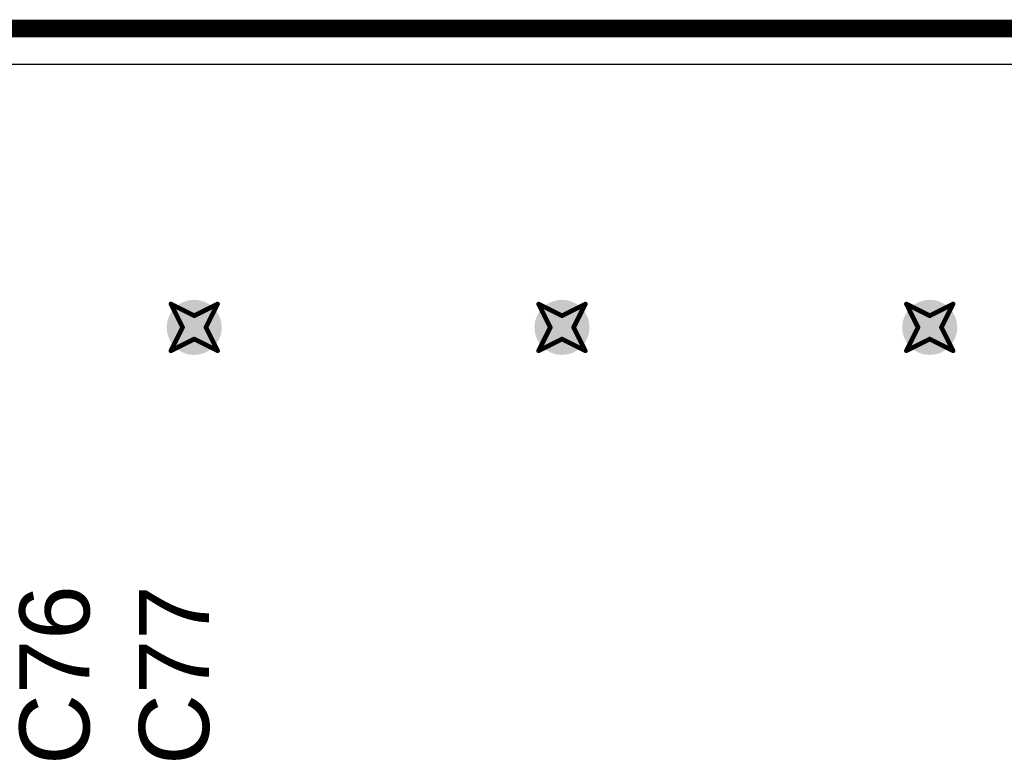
# Model space of a CAD drawing. Header units: inches. Extents: x -0.03 to 9.71, y 0 to 4.44.
# Tile 112 of 118: x 3.43 to 3.85, y 2.24 to 2.55. Entities that reach past the tile are written whole.
import ezdxf

# ---------------------------------------------------------------- set-up
doc = ezdxf.new("R2010")
doc.units = ezdxf.units.IN
doc.header["$MEASUREMENT"] = 0
for name, color, linetype in [('Board Outline', 216, 'Continuous'), ('Bottom Layer', 5, 'Continuous'), ('Drill Drawing', 1, 'Continuous'), ('Layer 1', 16, 'Continuous'), ('Layer 2', 76, 'Continuous'), ('Top Layer', 1, 'Continuous'), ('Top Overlay', 2, 'Continuous'), ('Via Holes', 16, 'Continuous')]:
    doc.layers.add(name, color=color, linetype=linetype)
doc.styles.add('Arial', font='txt', dxfattribs={"height": 0.2})

msp = doc.modelspace()

# ---------------------------------------------------------------- hatches: boundary and pattern name
at = {"layer": 'Bottom Layer'}
h = msp.add_hatch(color=5, dxfattribs=at)
edge = h.paths.add_edge_path()
edge.add_arc((3.50394, 2.42126), 0.01181, 0, 360)
h = msp.add_hatch(color=5, dxfattribs=at)
edge = h.paths.add_edge_path()
edge.add_arc((3.66142, 2.42126), 0.01181, 0, 360)
h = msp.add_hatch(color=5, dxfattribs=at)
edge = h.paths.add_edge_path()
edge.add_arc((3.8189, 2.42126), 0.01181, 0, 360)
at = {"layer": 'Layer 1'}
h = msp.add_hatch(color=16, dxfattribs=at)
edge = h.paths.add_edge_path()
edge.add_arc((3.50394, 2.42126), 0.01181, 0, 360)
h = msp.add_hatch(color=16, dxfattribs=at)
edge = h.paths.add_edge_path()
edge.add_arc((3.66142, 2.42126), 0.01181, 0, 360)
h = msp.add_hatch(color=16, dxfattribs=at)
edge = h.paths.add_edge_path()
edge.add_arc((3.8189, 2.42126), 0.01181, 0, 360)
at = {"layer": 'Layer 2'}
h = msp.add_hatch(color=76, dxfattribs=at)
edge = h.paths.add_edge_path()
edge.add_arc((3.50394, 2.42126), 0.01181, 0, 360)
h = msp.add_hatch(color=76, dxfattribs=at)
edge = h.paths.add_edge_path()
edge.add_arc((3.66142, 2.42126), 0.01181, 0, 360)
h = msp.add_hatch(color=76, dxfattribs=at)
edge = h.paths.add_edge_path()
edge.add_arc((3.8189, 2.42126), 0.01181, 0, 360)
at = {"layer": 'Top Layer'}
h = msp.add_hatch(color=1, dxfattribs=at)
edge = h.paths.add_edge_path()
edge.add_arc((3.50394, 2.42126), 0.01181, 0, 360)
h = msp.add_hatch(color=1, dxfattribs=at)
edge = h.paths.add_edge_path()
edge.add_arc((3.66142, 2.42126), 0.01181, 0, 360)
h = msp.add_hatch(color=1, dxfattribs=at)
edge = h.paths.add_edge_path()
edge.add_arc((3.8189, 2.42126), 0.01181, 0, 360)
at = {"layer": 'Via Holes'}
h = msp.add_hatch(color=7, dxfattribs=at)
edge = h.paths.add_edge_path()
edge.add_arc((3.50394, 2.42126), 0.00591, 0, 360)
h = msp.add_hatch(color=7, dxfattribs=at)
edge = h.paths.add_edge_path()
edge.add_arc((3.66142, 2.42126), 0.00591, 0, 360)
h = msp.add_hatch(color=7, dxfattribs=at)
edge = h.paths.add_edge_path()
edge.add_arc((3.8189, 2.42126), 0.00591, 0, 360)

# ---------------------------------------------------------------- linework, layer by layer
at = {"layer": 'Board Outline', "const_width": 0.0075}
msp.add_lwpolyline([(0.00984, 2.54921), (4.32087, 2.54921)], dxfattribs=at)
at = {"layer": 'Bottom Layer'}
msp.add_line((2.74749, 2.53392), (4.30557, 2.53392), dxfattribs=at)
at = {"layer": 'Drill Drawing', "const_width": 0.002}
for points in [[(3.49394, 2.43126), (3.50394, 2.42626)], [(3.49394, 2.43126), (3.49894, 2.42126)], [(3.50394, 2.42626), (3.51394, 2.43126)], [(3.50894, 2.42126), (3.51394, 2.43126)], [(3.65142, 2.43126), (3.66142, 2.42626)], [(3.65142, 2.43126), (3.65642, 2.42126)], [(3.66142, 2.42626), (3.67142, 2.43126)], [(3.66642, 2.42126), (3.67142, 2.43126)], [(3.8089, 2.43126), (3.8189, 2.42626)], [(3.8089, 2.43126), (3.8139, 2.42126)], [(3.8189, 2.42626), (3.8289, 2.43126)], [(3.8239, 2.42126), (3.8289, 2.43126)], [(3.49394, 2.41126), (3.49894, 2.42126)], [(3.50894, 2.42126), (3.51394, 2.41126)], [(3.65142, 2.41126), (3.65642, 2.42126)], [(3.66642, 2.42126), (3.67142, 2.41126)], [(3.8089, 2.41126), (3.8139, 2.42126)], [(3.8239, 2.42126), (3.8289, 2.41126)], [(3.49394, 2.41126), (3.50394, 2.41626)], [(3.50394, 2.41626), (3.51394, 2.41126)], [(3.65142, 2.41126), (3.66142, 2.41626)], [(3.66142, 2.41626), (3.67142, 2.41126)], [(3.8089, 2.41126), (3.8189, 2.41626)], [(3.8189, 2.41626), (3.8289, 2.41126)]]:
    msp.add_lwpolyline(points, dxfattribs=at)
at = {"layer": 'Drill Drawing', "const_width": 0.001}
for points in [[(3.49344, 2.43126, 1), (3.49444, 2.43126, 1)], [(3.49344, 2.43126, 1), (3.49444, 2.43126, 1)], [(3.51344, 2.43126, 1), (3.51444, 2.43126, 1)], [(3.51344, 2.43126, 1), (3.51444, 2.43126, 1)], [(3.65092, 2.43126, 1), (3.65192, 2.43126, 1)], [(3.65092, 2.43126, 1), (3.65192, 2.43126, 1)], [(3.67092, 2.43126, 1), (3.67192, 2.43126, 1)], [(3.67092, 2.43126, 1), (3.67192, 2.43126, 1)], [(3.8084, 2.43126, 1), (3.8094, 2.43126, 1)], [(3.8084, 2.43126, 1), (3.8094, 2.43126, 1)], [(3.8284, 2.43126, 1), (3.8294, 2.43126, 1)], [(3.8284, 2.43126, 1), (3.8294, 2.43126, 1)], [(3.50344, 2.42626, 1), (3.50444, 2.42626, 1)], [(3.50344, 2.42626, 1), (3.50444, 2.42626, 1)], [(3.66092, 2.42626, 1), (3.66192, 2.42626, 1)], [(3.66092, 2.42626, 1), (3.66192, 2.42626, 1)], [(3.8184, 2.42626, 1), (3.8194, 2.42626, 1)], [(3.8184, 2.42626, 1), (3.8194, 2.42626, 1)], [(3.49844, 2.42126, 1), (3.49944, 2.42126, 1)], [(3.49844, 2.42126, 1), (3.49944, 2.42126, 1)], [(3.50844, 2.42126, 1), (3.50944, 2.42126, 1)], [(3.50844, 2.42126, 1), (3.50944, 2.42126, 1)], [(3.65592, 2.42126, 1), (3.65692, 2.42126, 1)], [(3.65592, 2.42126, 1), (3.65692, 2.42126, 1)], [(3.66592, 2.42126, 1), (3.66692, 2.42126, 1)], [(3.66592, 2.42126, 1), (3.66692, 2.42126, 1)], [(3.8134, 2.42126, 1), (3.8144, 2.42126, 1)], [(3.8134, 2.42126, 1), (3.8144, 2.42126, 1)], [(3.8234, 2.42126, 1), (3.8244, 2.42126, 1)], [(3.8234, 2.42126, 1), (3.8244, 2.42126, 1)], [(3.50344, 2.41626, 1), (3.50444, 2.41626, 1)], [(3.50344, 2.41626, 1), (3.50444, 2.41626, 1)], [(3.66092, 2.41626, 1), (3.66192, 2.41626, 1)], [(3.66092, 2.41626, 1), (3.66192, 2.41626, 1)], [(3.8184, 2.41626, 1), (3.8194, 2.41626, 1)], [(3.8184, 2.41626, 1), (3.8194, 2.41626, 1)], [(3.49344, 2.41126, 1), (3.49444, 2.41126, 1)], [(3.49344, 2.41126, 1), (3.49444, 2.41126, 1)], [(3.51344, 2.41126, 1), (3.51444, 2.41126, 1)], [(3.51344, 2.41126, 1), (3.51444, 2.41126, 1)], [(3.65092, 2.41126, 1), (3.65192, 2.41126, 1)], [(3.65092, 2.41126, 1), (3.65192, 2.41126, 1)], [(3.67092, 2.41126, 1), (3.67192, 2.41126, 1)], [(3.67092, 2.41126, 1), (3.67192, 2.41126, 1)], [(3.8084, 2.41126, 1), (3.8094, 2.41126, 1)], [(3.8084, 2.41126, 1), (3.8094, 2.41126, 1)], [(3.8284, 2.41126, 1), (3.8294, 2.41126, 1)], [(3.8284, 2.41126, 1), (3.8294, 2.41126, 1)]]:
    msp.add_lwpolyline(points, format="xyb", close=True, dxfattribs=at)
at = {"layer": 'Layer 1'}
msp.add_line((2.74749, 2.53392), (4.30557, 2.53392), dxfattribs=at)
at = {"layer": 'Layer 2'}
msp.add_line((2.74749, 2.53392), (4.30557, 2.53392), dxfattribs=at)
at = {"layer": 'Top Layer'}
msp.add_line((2.74749, 2.53392), (4.30557, 2.53392), dxfattribs=at)

# ---------------------------------------------------------------- texts
at = {"layer": 'Top Overlay', "style": 'Arial'}
for s, p in [('C76', (3.45908, 2.23401)), ('C77', (3.51027, 2.23401))]:
    msp.add_text(s, height=0.03, rotation=90, dxfattribs=at).set_placement(p)

doc.saveas('drawing.dxf')
